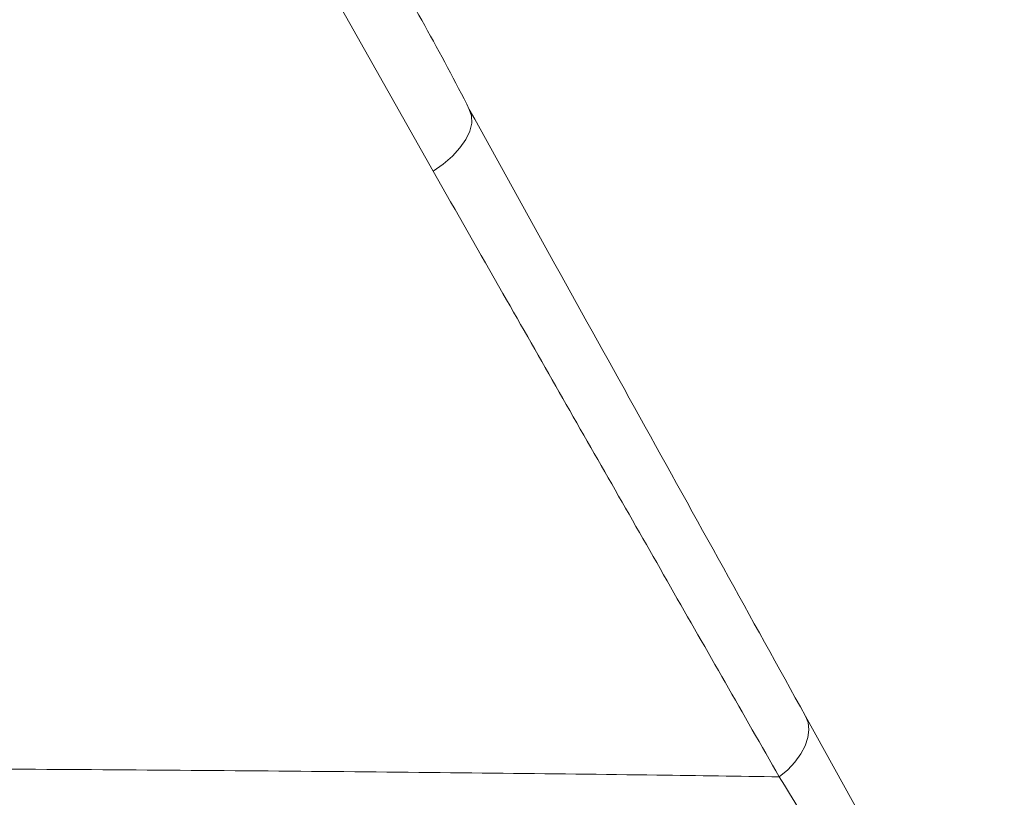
# Model space of a CAD drawing. Header units: millimetres. Extents: x 51337 to 61814, y -21781 to -12277.
# Tile 67 of 256: x 52738 to 52810, y -15555 to -15498. Entities that reach past the tile are written whole.
import ezdxf

# ---------------------------------------------------------------- set-up
doc = ezdxf.new("R2010")
doc.units = ezdxf.units.MM
doc.header["$LTSCALE"] = 0.3175
doc.layers.add('1轮廓实线层', color=7, linetype='Continuous', lineweight=18)
doc.layers.add('粗实线', color=7, linetype='Continuous', lineweight=18)

msp = doc.modelspace()

# ---------------------------------------------------------------- linework, layer by layer
at = {"layer": '1轮廓实线层', "ltscale": 30}
for points in [[(52767.94138, -15509.46811), (52768.68399, -15508.94943), (52769.3433, -15508.37782), (52769.8971, -15507.77254), (52770.32674, -15507.15402), (52770.61772, -15506.54301), (52770.76026, -15505.96014), (52770.74954, -15505.42507), (52770.58593, -15504.9558)], [(52793.26388, -15553.80896), (52793.87899, -15553.28647), (52794.40883, -15552.72243), (52794.83869, -15552.1324), (52795.15662, -15551.5329), (52795.35379, -15550.94049), (52795.42473, -15550.37168), (52795.36747, -15549.84221), (52795.18359, -15549.36693)]]:
    msp.add_lwpolyline(points, dxfattribs=at)
at = {"layer": '粗实线', "ltscale": 30}
for p, q in [((52767.94138, -15509.46811), (52760.98632, -15497.15284)), ((52795.18359, -15549.36693), (52802.41207, -15562.41796))]:
    msp.add_line(p, q, dxfattribs=at)
for points, knots in [([(52763.83055, -15492.6593), (52766.18577, -15496.76262), (52768.54101, -15500.86595), (52770.58592, -15504.95578), (52770.58593, -15504.9558)], [0, 0, 0, 0, 59370.26618117, 59370.55460028, 59370.55460028, 59370.55460028, 59370.55460028]), ([(52770.58593, -15504.9558), (52774.77015, -15512.5104), (52781.05054, -15523.84962), (52789.19433, -15538.55332), (52793.18717, -15545.76241), (52795.18359, -15549.36693)], [0, 0, 0, 0, 65383.86069213, 98139.11272387, 130893.99240717, 130893.99240717, 130893.99240717, 130893.99240717]), ([(52793.26388, -15553.80896), (52791.94684, -15551.50827), (52787.99548, -15544.6058), (52781.2768, -15532.85041), (52774.13188, -15520.33124), (52769.64692, -15512.461), (52767.94138, -15509.46811)], [0, 0, 0, 0, 26344.62540603, 79038.39788325, 131776.95622382, 164138.94085977, 164138.94085977, 164138.94085977, 164138.94085977]), ([(52623.11354, -15553.29815), (52623.15633, -15553.29785), (52627.68071, -15553.26633), (52636.82119, -15553.21165), (52650.73145, -15553.15132), (52664.84076, -15553.11238), (52679.04108, -15553.09454), (52693.12106, -15553.09749), (52707.01211, -15553.1205), (52720.60049, -15553.16292), (52733.96917, -15553.22528), (52747.06284, -15553.30709), (52759.8891, -15553.40925), (52772.34771, -15553.53283), (52783.49379, -15553.66533), (52790.29975, -15553.76539), (52793.26388, -15553.80896)], [0, 0, 0, 0, 395.75010427, 41845.03496817, 83454.82490944, 125119.43114785, 166729.51942171, 208178.99387048, 248449.91076923, 288720.83966529, 328383.32858543, 368186.9383711, 408038.1117596, 447841.06786158, 487503.06478143, 518103.90377586, 518103.90377586, 518103.90377586, 518103.90377586]), ([(52809.72701, -15580.86619), (52808.34863, -15578.56303), (52804.83023, -15572.68405), (52799.28252, -15563.61989), (52795.27232, -15557.08289), (52793.26388, -15553.80896)], [0, 0, 0, 0, 31904.37050995, 81438.34373034, 131137.08802822, 131137.08802822, 131137.08802822, 131137.08802822])]:
    msp.add_open_spline(points, degree=3, knots=knots, dxfattribs=at)

doc.saveas('drawing.dxf')
